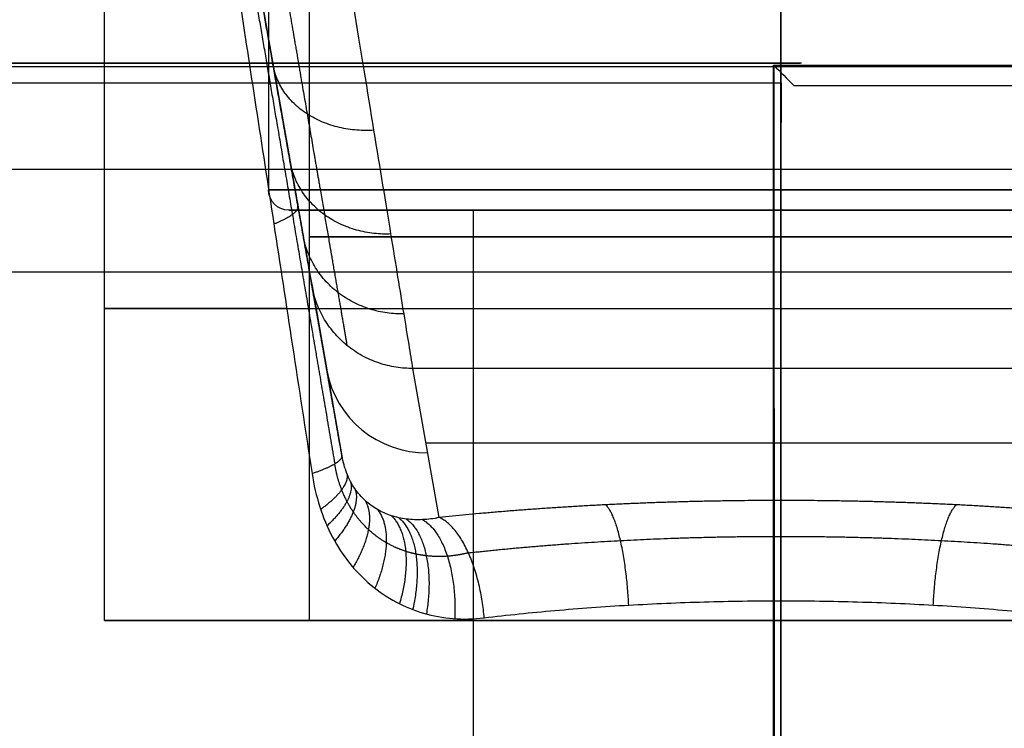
# Model space of a CAD drawing. Header units: millimetres. Extents: x -249 to 249, y -697 to 303.
# Tile 92 of 174: x -37 to 11, y -32 to 2. Entities that reach past the tile are written whole.
import ezdxf

# ---------------------------------------------------------------- set-up
doc = ezdxf.new("R2010")
doc.units = ezdxf.units.MM
doc.header["$MEASUREMENT"] = 0
doc.layers.add('Predefinito', color=7, linetype='Continuous', true_color=0x000000)

# ---------------------------------------------------------------- blocks, each defined once
blk = doc.blocks.new('FORMA50 LAVABO')
at = {"layer": 'Predefinito'}
for p, q in [((-28.52172415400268, -131.6709007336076, -82.53672411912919), (-23.96222959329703, -157.5290793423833, -82.53672411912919)), ((-23, -180), (-23, -142.5864944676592)), ((0, -142.5864944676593, -23), (9.38895879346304e-16, -180, -23)), ((-9.38895879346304e-16, -180, 23), (0, -142.5864944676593, 23)), ((-33, -180), (-33, -149.5811093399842)), ((0, -149.5811093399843, 33), (-1.347111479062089e-15, -180, 33)), ((-22.87535588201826, -163.6930464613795, -65.70157691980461), (-21.41688951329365, -171.9644202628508, -27.38896670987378)), ((17.95131711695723, -167.7122037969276, -66.75672553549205), (-17.95131711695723, -167.7122037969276, -66.75672553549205)), ((-16.66983377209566, -174.9798569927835, -33.09330145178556), (-17.95131711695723, -167.7122037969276, -66.75672553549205)), ((0, -174.1483394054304, -36.94485138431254), (0, -167.7122037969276, -66.75672553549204)), ((-17.31057544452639, -171.3460303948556, -49.92501349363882), (17.31057544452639, -171.3460303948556, -49.92501349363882)), ((1.347111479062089e-15, -180, -33), (1.868093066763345e-15, -179.0357376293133, -33)), ((-32.99999999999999, -180), (-23, -180)), ((0, -180, -33), (0, -180, -23)), ((0, -180, 23), (0, -180, 32.99999999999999))]:
    blk.add_line(p, q, dxfattribs=at)
at = {"layer": 'Predefinito', "extrusion": (1, 0, 0)}
blk.add_arc((-99.28862866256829, -51.98464491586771), 69.99999999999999, 192.1827034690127, 255, dxfattribs=at)
at = {"layer": 'Predefinito', "extrusion": (0, 1, 0)}
for centre, radius, start, end in [((0, 0, -161.2932472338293), 23, 270, 89.99999999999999), ((0, 0, -161.2932472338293), 23, 90, 270), ((0, 0, -164.7905546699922), 33, 316.9282499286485, 89.99999999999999), ((0, 0, -164.7905546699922), 33, 90, 223.0717500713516), ((0, 1.37477980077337e-32, -180), 33, 270, 90), ((0, -1.37477980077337e-32, -180), 33, 90, 270)]:
    blk.add_arc(centre, radius, start, end, dxfattribs=at)
at = {"layer": 'Predefinito', "extrusion": (0.03718449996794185, -0.2108837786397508, 0.9768036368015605)}
blk.add_arc((-45.95282704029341, -167.6558009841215, -10.9918535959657), 5.000000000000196, 180.0000000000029, 260.2274394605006, dxfattribs=at)
at = {"layer": 'Predefinito', "extrusion": (-1.235726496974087e-15, 1, -2.522214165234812e-32)}
blk.add_arc((2.224307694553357e-13, -4.530403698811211e-30, -180), 23, 270, 90, dxfattribs=at)
at = {"layer": 'Predefinito', "extrusion": (1.235726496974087e-15, 1, 2.522214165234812e-32)}
blk.add_arc((-2.224307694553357e-13, 4.530403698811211e-30, -180), 23, 90, 270, dxfattribs=at)
at = {"layer": 'Predefinito'}
for points, weights, degree in [([(-31.112107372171, -116.9801074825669, -114.7698236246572), (-26.84945702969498, -141.1547988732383, -108.2922345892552), (-23.80663434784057, -158.4115038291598, -90.16543129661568), (-22.87535588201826, -163.6930464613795, -65.70157691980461)], [1, 0.9023147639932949, 0.9023147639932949, 1], 3), ([(-21.41688951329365, -171.9644202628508, -27.38896670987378), (-22.90843251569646, -163.5054595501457, -25.95449757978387), (-24.27809583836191, -155.737712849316, -24.40323209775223), (-25.5167654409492, -148.7128684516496, -22.74549272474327)], [1, 0.9977819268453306, 0.9977819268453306, 1], 3), ([(-25.72000606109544, -149.1220763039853, -21.16329376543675), (-24.52129887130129, -156.1653889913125, -22.69643952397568), (-23.19514332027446, -163.9609737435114, -24.12404935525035), (-21.76742059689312, -172.3593571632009, -25.42453019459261)], [0.9728773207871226, 0.9686392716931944, 0.9638810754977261, 0.9586190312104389], 3), ([(-19.85154076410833, -156.1065227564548, -92.87140207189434), (-24.16728609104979, -156.3661461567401, -92.51061887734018), (-24.77557952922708, -152.916342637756, -89.9509194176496)], [1, 0.7552971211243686, 1.000000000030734], 2), ([(-19.02418322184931, -161.1596372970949, -84.72572447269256), (-23.29302820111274, -161.3243090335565, -84.4145433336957), (-23.94822198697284, -157.6085204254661, -82.38707593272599)], [1, 0.7594348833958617, 1.000000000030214], 2), ([(-24.73747875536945, -160.6694286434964, -21.84154554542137), (-23.49650155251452, -160.1701215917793, -23.24693548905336), (-23.56159530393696, -159.8011893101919, -25.15091751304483)], [0.9999974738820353, 0.9322636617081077, 1.000003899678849], 2), ([(-18.3867911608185, -165.0525311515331, -75.96607793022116), (-22.62019373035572, -165.1401429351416, -75.72582152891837), (-23.3108299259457, -161.223350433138, -74.25311842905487)], [1, 0.762607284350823, 1.000000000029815], 2), ([(-17.95131711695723, -167.7122037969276, -66.75672553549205), (-22.16084149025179, -167.7452589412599, -66.60361567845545), (-22.87535588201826, -163.6930464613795, -65.70157691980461)], [0.9999999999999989, 0.7647671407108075, 1.000000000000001], 2), ([(-22.8750166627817, -172.8326611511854, -23.78515530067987), (-21.35477918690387, -172.3166654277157, -25.24722091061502), (-21.41688951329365, -171.9644202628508, -27.38896670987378)], [0.9999999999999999, 0.9172380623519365, 1], 2), ([(-21.17441979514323, -172.8336668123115, -27.6495885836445), (-21.00309408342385, -173.5335077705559, -25.52990567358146), (-22.45190955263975, -174.5843220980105, -24.18494898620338)], [1.000001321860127, 0.9126873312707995, 1.000002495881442], 2), ([(-20.99843037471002, -173.2170448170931, -27.88090984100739), (-20.72990404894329, -174.0672266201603, -25.74673512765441), (-22.14177408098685, -175.3802951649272, -24.46920187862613)], [0.9999999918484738, 0.9075990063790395, 1.000002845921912], 2), ([(-20.78764856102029, -173.5671579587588, -28.17024088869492), (-20.39854163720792, -174.54828721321, -26.00432998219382), (-21.76915202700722, -176.1228704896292, -24.80129069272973)], [1.000000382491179, 0.9008618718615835, 1.000000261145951], 2), ([(-20.28261161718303, -174.1510542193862, -28.87174238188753), (-19.60784912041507, -175.3214839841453, -26.59334531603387), (-20.87448431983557, -177.40518317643, -25.55887134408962)], [0.9999954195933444, 0.8836568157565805, 1.000000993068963], 2), ([(-8.970745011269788e-18, -174.1483394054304, -36.94485138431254), (-5.802290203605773, -174.1483394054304, -36.94485138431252), (-11.45564384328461, -174.4303375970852, -35.63864916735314), (-16.66983377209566, -174.9798569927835, -33.09330145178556)], [1, 0.982887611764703, 0.982887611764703, 1], 3), ([(16.66983377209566, -174.9798569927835, -33.09330145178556), (11.45564384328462, -174.4303375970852, -35.63864916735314), (5.802290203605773, -174.1483394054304, -36.94485138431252), (-8.970745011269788e-18, -174.1483394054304, -36.94485138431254)], [1, 0.982887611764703, 0.982887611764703, 1], 3), ([(-8.970745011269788e-18, -174.1483394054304, -36.94485138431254), (2.384826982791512e-16, -174.9999997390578, -33.00000120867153), (1.868093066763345e-15, -179.0357376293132, -32.99999999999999)], [1.000000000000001, 0.7781484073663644, 0.9999998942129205], 2), ([(-19.67901360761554, -174.5907693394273, -29.68695906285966), (-18.689410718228, -175.8504750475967, -27.23320520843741), (-19.80409349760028, -178.4283046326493, -26.39692938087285)], [0.9999997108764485, 0.8627479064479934, 1.000000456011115], 2), ([(-7.428906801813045, -179.2463196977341, -32.1529367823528), (-7.620872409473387, -175.1924494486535, -32.10858330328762), (-8.554498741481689, -174.3589214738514, -35.96944525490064)], [0.9999999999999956, 0.7764061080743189, 1.000000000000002], 2), ([(7.428906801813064, -179.2463196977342, -32.15293678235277), (7.620872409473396, -175.1924494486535, -32.10858330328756), (8.55449874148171, -174.3589214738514, -35.96944525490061)], [0.9999999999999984, 0.7764061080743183, 1], 2), ([(-19.0039808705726, -174.8877822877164, -30.54842251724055), (-17.71176750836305, -176.1385668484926, -27.86519524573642), (-18.60731796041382, -179.1812841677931, -27.25376521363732)], [1.000000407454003, 0.8399628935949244, 1.000000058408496], 2), ([(-18.64193877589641, -174.9861653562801, -30.98671482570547), (-17.21208117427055, -176.1989681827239, -28.17004574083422), (-17.96579323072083, -179.4611190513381, -27.68086475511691)], [0.9999999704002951, 0.8281846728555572, 1.000000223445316], 2), ([(-18.26378464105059, -175.0516615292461, -31.42681886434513), (-16.70982952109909, -176.2061166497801, -28.46498734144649), (-17.29601617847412, -179.6768845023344, -28.10423143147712)], [0.999999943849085, 0.8162789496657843, 0.999999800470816], 2), ([(-17.48176870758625, -175.0822230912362, -32.28101796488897), (-15.73788268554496, -176.0716930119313, -29.00618045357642), (-15.9120985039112, -179.9064295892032, -28.91029438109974)], [0.9999895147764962, 0.79309985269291, 1.000000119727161], 2), ([(-14.47643459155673, -179.8672552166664, -29.65523295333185), (-14.82608414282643, -175.7589566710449, -29.48454878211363), (-16.66983377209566, -174.9798569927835, -33.09330145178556)], [0.9999999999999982, 0.7712458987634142, 1], 2)]:
    blk.add_rational_spline(points, weights, degree=degree, dxfattribs=at)
for points, weights, knots in [([(-29.59418959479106, -117.6076262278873, -118.1106383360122), (-29.07676251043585, -120.6182919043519, -117.2902358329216), (-28.56820221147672, -123.576975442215, -116.2626624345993), (-27.58016554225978, -129.3244654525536, -113.8133349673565), (-27.10051827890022, -132.1142682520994, -112.3924837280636), (-26.1792589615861, -137.4720833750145, -109.1838192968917), (-25.73744291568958, -140.0412840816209, -107.3966048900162), (-24.90006619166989, -144.9102579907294, -103.4891633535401), (-24.50428543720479, -147.2113124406, -101.3692017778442), (-23.76632265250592, -151.5014656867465, -96.83630221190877), (-23.42392014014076, -153.4918474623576, -94.42328788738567), (-22.79904739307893, -157.1239955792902, -89.34965114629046), (-22.51637153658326, -158.7669579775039, -86.68862496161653), (-22.01616173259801, -161.6741267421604, -81.16881771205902), (-21.79845095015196, -162.9393614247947, -78.30934123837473), (-21.43216378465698, -165.0679843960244, -72.44604743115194), (-21.283451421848, -165.9321635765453, -69.44130397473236), (-21.17062303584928, -166.5878066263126, -66.39142652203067)], [0.8614110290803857, 0.8627361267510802, 0.8640294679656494, 0.8665309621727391, 0.8677390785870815, 0.8700502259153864, 0.8711532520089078, 0.8732365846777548, 0.8742168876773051, 0.8760394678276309, 0.8768817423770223, 0.878415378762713, 0.8791067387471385, 0.88032814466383, 0.8808581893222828, 0.8817490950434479, 0.8821099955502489, 0.8823835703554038], [0, 0, 0, 0, 9.662251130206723, 9.662251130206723, 19.32450226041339, 19.32450226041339, 28.98675339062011, 28.98675339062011, 38.64900452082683, 38.64900452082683, 48.31125565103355, 48.31125565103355, 57.97350678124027, 57.97350678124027, 67.63575791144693, 67.63575791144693, 77.29800904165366, 77.29800904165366, 77.29800904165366, 77.29800904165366]), ([(-15.24783628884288, -176.6987760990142, -30.55141472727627), (-15.58770826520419, -176.7849567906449, -30.34113868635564), (-15.9293281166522, -176.8404637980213, -30.12186065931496), (-16.61329803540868, -176.8894330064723, -29.66533939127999), (-16.9555026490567, -176.8834249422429, -29.42833258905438), (-17.46959877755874, -176.8241134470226, -29.05815789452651), (-17.64081415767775, -176.7959390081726, -28.93252530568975), (-17.97700573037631, -176.7231778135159, -28.68118844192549), (-18.14272313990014, -176.678615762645, -28.55497939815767), (-18.63132080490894, -176.5200655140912, -28.17616662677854), (-18.94801550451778, -176.3811848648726, -27.92160442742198), (-19.55806253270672, -176.0288150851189, -27.41510901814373), (-19.85282096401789, -175.8139428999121, -27.16190209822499), (-20.39168463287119, -175.3155218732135, -26.68682702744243), (-20.63939124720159, -175.0310131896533, -26.4620560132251), (-20.97200050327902, -174.5417392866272, -26.15574681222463), (-21.07588518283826, -174.368652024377, -26.05926076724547), (-21.26461871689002, -174.0088195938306, -25.88347484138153), (-21.35021553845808, -173.8210923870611, -25.80348843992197), (-21.57909904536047, -173.2344581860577, -25.59059954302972), (-21.69559583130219, -172.8070425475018, -25.48388154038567), (-21.76745061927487, -172.359375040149, -25.4244559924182)], [0.8856229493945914, 0.8891324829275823, 0.892783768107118, 0.9003109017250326, 0.9041869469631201, 0.9101156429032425, 0.9121145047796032, 0.9160702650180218, 0.9180354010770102, 0.9238738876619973, 0.9276915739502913, 0.935056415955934, 0.9386152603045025, 0.945039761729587, 0.947942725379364, 0.9516752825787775, 0.9528103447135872, 0.9547900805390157, 0.9556422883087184, 0.9577492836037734, 0.9585567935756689, 0.9586190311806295], [-9.242549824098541e-15, -9.242549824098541e-15, -9.242549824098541e-15, -9.242549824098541e-15, 1.705336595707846, 1.705336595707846, 3.410673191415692, 3.410673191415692, 4.263341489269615, 4.263341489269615, 5.116009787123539, 5.116009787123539, 6.821346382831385, 6.821346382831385, 8.526682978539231, 8.526682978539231, 10.23201957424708, 10.23201957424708, 11.084687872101, 11.084687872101, 11.93735616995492, 11.93735616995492, 13.64269276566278, 13.64269276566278, 13.64269276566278, 13.64269276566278]), ([(-15.24790188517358, -176.6986299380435, -30.55151754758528), (-12.89089048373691, -176.4358988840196, -31.71473181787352), (-10.3951190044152, -176.2339323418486, -32.60917019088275), (-5.267527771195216, -175.9637508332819, -33.80577838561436), (-2.633049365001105, -175.8952182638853, -34.10935176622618), (2.773902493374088e-15, -175.8952186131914, -34.10935219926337)], [0.8856229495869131, 0.8867589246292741, 0.8876241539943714, 0.8887819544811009, 0.889074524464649, 0.8890741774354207], [1.620902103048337e-14, 1.620902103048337e-14, 1.620902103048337e-14, 1.620902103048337e-14, 8.660982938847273, 8.660982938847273, 17.32196587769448, 17.32196587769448, 17.32196587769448, 17.32196587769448]), ([(1.738354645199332e-15, -175.8952186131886, -34.10935219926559), (2.633049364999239, -175.8952182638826, -34.10935176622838), (5.267527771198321, -175.9637508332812, -33.8057783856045), (10.39511900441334, -176.2339323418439, -32.60917019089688), (12.89089048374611, -176.4358988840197, -31.71473181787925), (15.24790188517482, -176.6986299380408, -30.55151754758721)], [0.8890741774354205, 0.8890745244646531, 0.8887819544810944, 0.8876241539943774, 0.88675892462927, 0.8856229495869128], [9.991536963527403e-16, 9.991536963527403e-16, 9.991536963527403e-16, 9.991536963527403e-16, 8.660982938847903, 8.660982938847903, 17.32196587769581, 17.32196587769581, 17.32196587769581, 17.32196587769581])]:
    blk.add_rational_spline(points, weights, degree=3, knots=knots, dxfattribs=at)
for points, knots in [([(-17.95131711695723, -167.7122037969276, -66.75672553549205), (-18.06180698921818, -167.0373831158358, -69.88246235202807), (-18.20741923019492, -166.1480513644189, -72.96185026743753), (-18.56616313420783, -163.9570106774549, -78.97030630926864), (-18.77929243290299, -162.655316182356, -81.89933137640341), (-19.26907401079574, -159.6639584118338, -87.55211756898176), (-19.54572341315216, -157.9743127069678, -90.27584549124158), (-20.1573581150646, -154.2387328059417, -95.46695865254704), (-20.49233982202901, -152.1928205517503, -97.93431340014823), (-21.21435812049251, -147.7830690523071, -102.5664084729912), (-21.60139047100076, -145.4192557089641, -104.7311215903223), (-22.42025289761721, -140.4180253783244, -108.7173363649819), (-22.85207816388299, -137.7806377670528, -110.5388146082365), (-23.75242920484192, -132.281712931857, -113.8043985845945), (-24.22094969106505, -129.4202080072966, -115.2484851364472), (-25.18590573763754, -123.5267058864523, -117.7322012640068), (-25.68233413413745, -120.4947524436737, -118.7718138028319), (-26.18806860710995, -117.4059618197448, -119.5994527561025)], [0.2126282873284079, 0.2126282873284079, 0.2126282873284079, 0.2126282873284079, 0.3496743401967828, 0.3496743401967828, 0.4867204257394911, 0.4867204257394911, 0.6237665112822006, 0.6237665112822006, 0.76081259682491, 0.76081259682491, 0.8978586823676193, 0.8978586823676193, 1.034904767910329, 1.034904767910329, 1.171950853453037, 1.171950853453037, 1.308996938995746, 1.308996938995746, 1.308996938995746, 1.308996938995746]), ([(-26.43543523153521, -149.5811093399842, -19.75266473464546), (-25.89821379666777, -153.0894698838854, -20.47164022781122), (-25.33154264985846, -156.7898474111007, -21.16871536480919), (-24.14342268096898, -164.5489588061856, -22.51436686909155), (-23.52196996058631, -168.6076893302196, -23.16295763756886), (-22.8750166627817, -172.8326611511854, -23.78515530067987)], [0.6417093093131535, 0.6417093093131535, 0.6417093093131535, 0.6417093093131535, 0.7233050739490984, 0.7233050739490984, 0.804901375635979, 0.804901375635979, 0.804901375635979, 0.804901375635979]), ([(-16.66983377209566, -174.9798569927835, -33.09330145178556), (-16.94561057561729, -175.0367593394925, -32.82973243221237), (-17.21615336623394, -175.0703965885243, -32.55884747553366), (-17.74738415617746, -175.0940495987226, -32.00318834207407), (-18.00807963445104, -175.0840600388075, -31.71837586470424), (-18.39163233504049, -175.0354628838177, -31.28104584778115), (-18.51845950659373, -175.0135121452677, -31.1333605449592), (-18.76538999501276, -174.9588247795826, -30.84010241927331), (-18.88602158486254, -174.9260520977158, -30.69393446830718), (-19.23983529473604, -174.8112634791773, -30.25747774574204), (-19.46486180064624, -174.7130186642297, -29.9691805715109), (-19.89321695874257, -174.4684905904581, -29.40466962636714), (-20.09730709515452, -174.3208866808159, -29.12742107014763), (-20.3752639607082, -174.0661379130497, -28.7439029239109), (-20.46379312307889, -173.9753860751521, -28.62091456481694), (-20.63225780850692, -173.7810997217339, -28.38651533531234), (-20.71216353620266, -173.6776356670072, -28.27495706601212), (-20.86313365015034, -173.4566801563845, -28.06552462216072), (-20.93391750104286, -173.3392745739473, -27.96805706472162), (-21.0629433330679, -173.0948148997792, -27.79376250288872), (-21.1216344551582, -172.9671430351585, -27.71630293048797), (-21.2272051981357, -172.7001904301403, -27.5828741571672), (-21.27415178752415, -172.5603977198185, -27.52660024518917), (-21.3553434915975, -172.2699391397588, -27.43881887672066), (-21.38957571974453, -172.1193244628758, -27.40719916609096), (-21.41688951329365, -171.9644202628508, -27.38896670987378)], [0, 0, 0, 0, 0.001080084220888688, 0.001080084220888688, 0.002160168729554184, 0.002160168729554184, 0.00270019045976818, 0.00270019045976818, 0.003240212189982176, 0.003240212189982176, 0.004320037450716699, 0.004320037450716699, 0.005400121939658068, 0.005400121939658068, 0.005940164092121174, 0.005940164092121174, 0.00648020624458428, 0.00648020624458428, 0.007020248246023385, 0.007020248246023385, 0.007560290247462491, 0.007560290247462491, 0.008100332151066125, 0.008100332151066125, 0.008640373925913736, 0.008640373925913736, 0.008640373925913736, 0.008640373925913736]), ([(-22.8750166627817, -172.8326611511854, -23.78515530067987), (-22.79012119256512, -173.3870767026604, -23.86680224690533), (-22.66308843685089, -173.9321225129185, -23.9882600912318), (-22.32798426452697, -174.9720860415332, -24.30048992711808), (-22.12096048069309, -175.4651043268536, -24.49022784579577), (-21.62832899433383, -176.3946175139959, -24.92636522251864), (-21.34711180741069, -176.8230239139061, -25.16882304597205), (-20.71466225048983, -177.6102666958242, -25.69184116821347), (-20.3661607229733, -177.9653842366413, -25.97005091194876), (-19.61196156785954, -178.5933937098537, -26.54423037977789), (-19.20935171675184, -178.8640764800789, -26.83789676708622), (-18.35284527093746, -179.3197133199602, -27.43070703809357), (-17.90211435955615, -179.502703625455, -27.72757384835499), (-16.96461042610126, -179.7744538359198, -28.31090850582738), (-16.4817886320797, -179.8623078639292, -28.59498620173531), (-15.48789137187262, -179.9399108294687, -29.14529055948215), (-14.98520251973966, -179.9289979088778, -29.40687389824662), (-14.47643459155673, -179.8672552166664, -29.65523295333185)], [0, 0, 0, 0, 0.001712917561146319, 0.001712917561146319, 0.003433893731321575, 0.003433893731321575, 0.005156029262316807, 0.005156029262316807, 0.006873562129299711, 0.006873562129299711, 0.008595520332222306, 0.008595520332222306, 0.0103134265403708, 0.0103134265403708, 0.01203555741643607, 0.01203555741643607, 0.01375808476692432, 0.01375808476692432, 0.01375808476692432, 0.01375808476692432]), ([(-14.47643459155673, -179.8672552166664, -29.65523295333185), (-13.35413106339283, -179.7310555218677, -30.20309418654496), (-12.20065256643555, -179.610715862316, -30.68694838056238), (-9.846439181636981, -179.4032927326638, -31.52130009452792), (-8.645705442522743, -179.3162118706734, -31.87179656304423), (-6.212108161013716, -179.1764275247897, -32.43407700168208), (-4.979323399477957, -179.1237265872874, -32.64584254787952), (-2.497708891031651, -179.0533808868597, -32.92880421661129), (-1.2488808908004, -179.0357376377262, -32.99999996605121), (1.868093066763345e-15, -179.0357376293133, -33)], [5.829056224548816, 5.829056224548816, 5.829056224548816, 5.829056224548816, 5.942588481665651, 5.942588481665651, 6.056120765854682, 6.056120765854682, 6.169653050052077, 6.169653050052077, 6.283185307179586, 6.283185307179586, 6.283185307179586, 6.283185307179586]), ([(1.868093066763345e-15, -179.0357376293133, -33), (1.248880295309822, -179.0357376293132, -32.99999999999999), (2.497708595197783, -179.0533808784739, -32.92880425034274), (4.979323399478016, -179.1237265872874, -32.64584254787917), (6.212108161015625, -179.1764275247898, -32.43407700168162), (8.645705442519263, -179.3162118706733, -31.87179656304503), (9.846439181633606, -179.4032927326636, -31.52130009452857), (12.2006525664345, -179.6107158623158, -30.68694838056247), (13.35413106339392, -179.7310555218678, -30.20309418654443), (14.47643459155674, -179.8672552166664, -29.65523295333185)], [0, 0, 0, 0, 0.1135322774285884, 0.1135322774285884, 0.2270645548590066, 0.2270645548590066, 0.3405968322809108, 0.3405968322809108, 0.4541290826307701, 0.4541290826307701, 0.4541290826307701, 0.4541290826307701])]:
    blk.add_open_spline(points, degree=3, knots=knots, dxfattribs=at)
blk = doc.blocks.new('FORMAmobile50SCOCCAC')
at = {"layer": 'Predefinito'}
for p, q in [((0, 0, 300.0000000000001), (0, 0, 448.8578322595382)), ((3.030962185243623e-14, -10, 448.8578322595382), (3.04631054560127e-14, -3.286920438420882e-32, 448.8578322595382)), ((0, -10, 300), (0, -2.442490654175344e-15, 300)), ((2.842170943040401e-14, -10, 299.9999999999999), (2.842170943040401e-14, -10, 448.8578322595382))]:
    blk.add_line(p, q, dxfattribs=at)
at = {"layer": 'Predefinito', "extrusion": (-8.37449809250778e-18, 1, 9.77024777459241e-18)}
blk.add_arc((-7.105427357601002e-15, 250), 198.8578322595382, 8.188985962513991e-15, 90.00000000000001, dxfattribs=at)
at = {"layer": 'Predefinito', "extrusion": (2.486003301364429e-17, 1, -2.220446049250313e-17)}
blk.add_arc((-3.550109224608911e-32, 250), 50, 0, 180, dxfattribs=at)
at = {"layer": 'Predefinito', "extrusion": (-5.582998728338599e-19, 1, -6.270502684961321e-17)}
blk.add_arc((-5.684341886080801e-14, 250), 198.8578322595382, 90, 180, dxfattribs=at)
at = {"layer": 'Predefinito', "extrusion": (0, 1, 0)}
for centre, radius, start, end in [((-2.775557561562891e-14, 250, -5.000000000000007), 198.8578322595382, 0, 90), ((0, 250, -5), 50, 0, 180), ((-2.775557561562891e-14, 250, -5.000000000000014), 198.8578322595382, 90, 180), ((0, 250, -10), 50, 3.256887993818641e-14, 180)]:
    blk.add_arc(centre, radius, start, end, dxfattribs=at)
at = {"layer": 'Predefinito', "extrusion": (0, 1, -1.786559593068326e-17)}
blk.add_arc((-1.4210854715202e-14, 250, -10.00000000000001), 198.8578322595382, 0, 90.00000000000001, dxfattribs=at)
at = {"layer": 'Predefinito', "extrusion": (0, 1, -6.252958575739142e-17)}
blk.add_arc((-5.684341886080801e-14, 250, -10.00000000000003), 198.8578322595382, 90, 180, dxfattribs=at)
blk = doc.blocks.new('FORMAmobile50ANTAC')
at = {"layer": 'Predefinito'}
blk.add_line((-200.6978322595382, -9.467363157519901e-15), (-108.6978322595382, -500.0000000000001), dxfattribs=at)
at = {"layer": 'Predefinito', "extrusion": (1.833891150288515e-17, 1, -3.124152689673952e-17)}
blk.add_arc((-3.552713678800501e-14, -1.20792265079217e-13), 218.0000000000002, 0.004178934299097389, 89.99582106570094, dxfattribs=at)
at = {"layer": 'Predefinito', "extrusion": (-9.444220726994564e-17, 1, 9.444220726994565e-17)}
blk.add_arc((7.105427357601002e-14, 7.105427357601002e-14), 200.6978322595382, 0, 90.00000000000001, dxfattribs=at)
at = {"layer": 'Predefinito', "extrusion": (-1.000038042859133e-16, 1, 9.745532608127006e-17)}
blk.add_arc((1.260121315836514e-06, 1.260121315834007e-06, -0.9834899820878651), 218.819036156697, 0.2607914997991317, 89.73920850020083, dxfattribs=at)
at = {"layer": 'Predefinito'}
for points, degree in [([(-217.9838130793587, 1.508593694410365e-09, 5.005474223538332e-09), (-217.9892085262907, 1.005726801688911e-09, 0.005300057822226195), (-217.9946039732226, 5.028617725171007e-10, 0.01060007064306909), (-217.9999994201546, -3.256654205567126e-15, 0.01590008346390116)], 3), ([(-125.9821651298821, -500.0000000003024, 1.673951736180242e-09), (-148.3145291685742, -378.6321516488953, 2.482631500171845e-09), (-178.9817451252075, -211.96548505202, 3.593138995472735e-09), (-217.9838130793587, 1.508593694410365e-09, 5.005474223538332e-09)], 3), ([(-217.9838130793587, 1.508593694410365e-09, 5.005474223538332e-09), (-209.3408226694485, 7.542921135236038e-10, 2.5027356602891e-09), (-200.6978322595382, -9.467363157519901e-15)], 2), ([(-217.9999994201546, -3.256654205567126e-15, 0.01590008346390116), (-218.2725776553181, -0.327336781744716, 0.342821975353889), (-218.5448326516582, -0.6551689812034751, 0.6695169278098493), (-218.8167707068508, -0.9834899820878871, 0.9959899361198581)], 3), ([(-0.9992339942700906, -499.0165098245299, 127.1770361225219), (-0.9973991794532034, -333.0055710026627, 157.7239902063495), (-0.9966390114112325, -166.9945354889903, 188.2704074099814), (-0.9959899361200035, -0.9834899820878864, 218.8167707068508)], 3)]:
    blk.add_open_spline(points, degree=degree, dxfattribs=at)
blk = doc.blocks.new('SIFONE LAVABO SOSPESO')
at = {"layer": 'Predefinito'}
for p, q in [((0, 19, 25), (0, 1.000000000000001, 25)), ((0, 1.000000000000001, -25), (0, 19, -25)), ((25, 19), (25, 1.000000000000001)), ((6.123233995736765e-16, -75, -15), (6.123233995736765e-16, 8.881784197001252e-16, -15)), ((-6.123233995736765e-16, 8.881784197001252e-16, 15), (-6.123233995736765e-16, -75, 15)), ((0, 0, -24), (0, 0, -15)), ((0, 0, 15), (0, 0, 24)), ((15, -75.00000000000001), (15, 2.664535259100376e-15)), ((15, 0), (24, 0))]:
    blk.add_line(p, q, dxfattribs=at)
at = {"layer": 'Predefinito', "extrusion": (0, 1, 4.440892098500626e-18)}
blk.add_arc((0, -4.44089209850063e-18, 1.000000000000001), 25, 270, 90, dxfattribs=at)
at = {"layer": 'Predefinito', "extrusion": (1, 0, -1.02053899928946e-17)}
for centre, radius, start, end in [((1.000000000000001, -24), 0.9999999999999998, 180, 270), ((1.000000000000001, 24), 1, 90, 180)]:
    blk.add_arc(centre, radius, start, end, dxfattribs=at)
at = {"layer": 'Predefinito', "extrusion": (0, 1, -4.440892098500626e-18)}
blk.add_arc((0, 4.44089209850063e-18, 1.000000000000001), 25, 90, 270, dxfattribs=at)
at = {"layer": 'Predefinito'}
blk.add_arc((24, 1.000000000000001), 1, 270, 0, dxfattribs=at)
at = {"layer": 'Predefinito', "extrusion": (0, 1, -2.054325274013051e-33)}
blk.add_arc((0, 1.084895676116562e-36), 24, 270, 90, dxfattribs=at)
at = {"layer": 'Predefinito', "extrusion": (-1.776356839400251e-16, 1, -3.625682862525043e-33)}
blk.add_arc((-5.916456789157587e-32, -6.248999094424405e-33), 15, 270, 90, dxfattribs=at)
at = {"layer": 'Predefinito', "extrusion": (0, 1, 2.054325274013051e-33)}
blk.add_arc((0, -1.084895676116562e-36), 24, 90, 270, dxfattribs=at)
at = {"layer": 'Predefinito', "extrusion": (1.776356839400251e-16, 1, 3.625682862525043e-33)}
blk.add_arc((5.916456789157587e-32, 6.248999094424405e-33), 15, 90.00000000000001, 270, dxfattribs=at)
blk = doc.blocks.new('MBF 50')
at = {"layer": 'Predefinito'}
for name, p in [('FORMA50 LAVABO', (0, 153, 250)), ('FORMAmobile50SCOCCAC', (0, 0))]:
    blk.add_blockref(name, p, dxfattribs=at)
at = {"layer": 'Predefinito', "extrusion": (0, 0, -1)}
blk.add_blockref('SIFONE LAVABO SOSPESO', (-2.220446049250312e-13, -7.000000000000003, -249.9999999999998), dxfattribs=at)
at = {"layer": 'Predefinito', "extrusion": (0.004643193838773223, 0.0008543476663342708, 0.9999888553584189), "rotation": 359.9997036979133}
blk.add_blockref('FORMAmobile50ANTAC', (-1.157902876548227, -0.2135538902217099, 248.9850755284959), dxfattribs=at)
at = {"layer": 'Predefinito', "extrusion": (0.9999986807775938, 2.439856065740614e-07, 0.001624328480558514), "rotation": 269.9830676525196}
blk.add_blockref('FORMAmobile50ANTAC', (-5.788371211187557e-05, 249.6296937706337, 0.3890080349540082), dxfattribs=at)

msp = doc.modelspace()

# ---------------------------------------------------------------- block references
at = {"layer": 'Predefinito'}
msp.add_blockref('MBF 50', (0, 0), dxfattribs=at)

doc.saveas('drawing.dxf')
